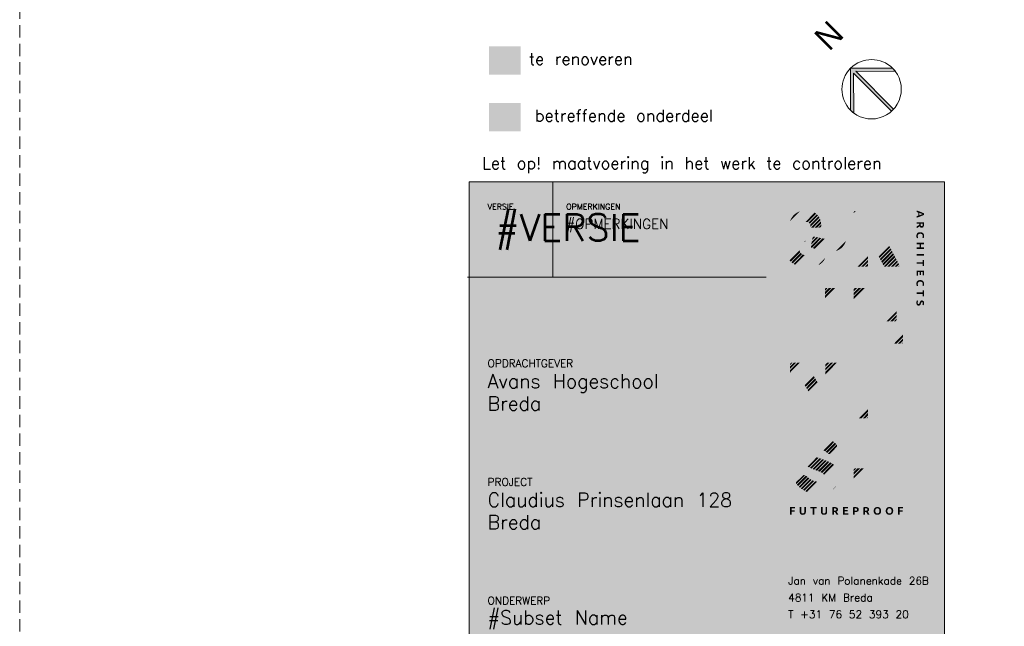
# Model space of a CAD drawing. Header units: millimetres. Extents: x -3350 to 1628655, y -3400 to 242269.
# Tile 39 of 73: x 457064 to 481930, y 197141 to 212460. Entities that reach past the tile are written whole.
import ezdxf
from ezdxf.enums import TextEntityAlignment as Align

# ---------------------------------------------------------------- set-up
doc = ezdxf.new("R2010")
doc.units = ezdxf.units.MM
doc.header["$MEASUREMENT"] = 0
doc.linetypes.add('B0703', pattern=[468.700004, 312.5, -156.200004])
for name, color, linetype in [('0 2D arcering', 7, 'Continuous'), ('99 2D tek aankleding 2D arcering', 7, 'Continuous'), ('Z Ruimtebenaming fase 1', 7, 'Continuous')]:
    doc.layers.add(name, color=color, linetype=linetype)

# ---------------------------------------------------------------- blocks, each defined once
blk = doc.blocks.new('Noordpijl 23[1]_3', base_point=(478579, 210702))
at = {"layer": '0 2D arcering', "linetype": 'Continuous', "lineweight": 0, "true_color": 0x000000}
for points in [[(478049, 211233), (479109, 210172, 0.012506), (479135, 210199), (478177, 211158), (479178, 211153, 0.035137), (479109, 211233)], [(478049, 211233), (478049, 210172, 0.035137), (478128, 210103), (478124, 211105), (479082, 210146, 0.012506), (479109, 210172)]]:
    blk.add_hatch(color=18, dxfattribs=at).paths.add_polyline_path(points)
at = {"color": 3, "linetype": 'Continuous', "lineweight": 0}
for p, q in [((478049, 211233), (479109, 211233)), ((478049, 211233), (478049, 210172)), ((479178, 211153), (478177, 211158)), ((478177, 211158), (479135, 210199)), ((478128, 210103), (478124, 211105)), ((478124, 211105), (479082, 210146))]:
    blk.add_line(p, q, dxfattribs=at)
at = {"color": 3, "linetype": 'Continuous', "lineweight": 0, "flags": 128}
blk.add_lwpolyline([(478049, 210172, -1), (479109, 211233, -1)], format="xyb", close=True, dxfattribs=at)
at = {"color": 3, "linetype": 'Continuous', "lineweight": 0}
for start, end in [(36.9505, 45), (225, 233.0495), (312.134, 315), (315, 317.866)]:
    blk.add_arc((478579, 210702), 750, start, end, dxfattribs=at)
at = {"color": 3, "lineweight": 0}
blk.add_attdef('txt', text='', height=600, rotation=45, dxfattribs=at).set_placement((477837, 211719), align=Align.BOTTOM_CENTER)

msp = doc.modelspace()

# ---------------------------------------------------------------- hatches: boundary and pattern name
at = {"layer": '0 2D arcering', "linetype": 'Continuous', "lineweight": 0, "true_color": 0xffffff}
for points in [[(468415.6, 189318.7), (480415.6, 189318.7), (480415.6, 208366.7), (468415.6, 208366.7)], [(478135.5, 207616.1, 0.1833827), (478125.6, 207585.5), (478125.6, 207574.6), (478177.8, 207627.3), (478165.6, 207627.3, 0.0895186), (478148, 207624.5, 0.1231751)], [(478852.6, 206955.1), (478851.3, 206953.8), (478589.4, 206689.4), (478646.4, 206689.4), (478648.3, 206685.8), (478883.9, 206923.6), (478899.6, 206908.1), (478898.3, 206906.8), (478659.1, 206665.4), (478681, 206624.4), (478930.9, 206876.6), (478946.6, 206861.1), (478945.3, 206859.8), (478691.8, 206604), (478713.7, 206562.9), (478977.9, 206829.6), (478993.5, 206814.1), (478992.3, 206812.8), (478724.5, 206542.5), (478746.3, 206501.5), (479012.2, 206769.8), (479010.6, 206772.9), (479012.1, 206773.8, 0.0126505), (479018.5, 206777.7, -0.0014683), (479020.5, 206779, 0.0014683), (479022.6, 206780.2), (479024.9, 206782.6), (479025.5, 206782, 0.0523446), (479106.3, 206844.3, 0.0632889), (479180.6, 206936.1, 0.0642625), (479229.3, 207044.9, 0.0729934), (479246.8, 207167.4, 0.1028224), (479210.4, 207345.8, 0.0959392), (479110.5, 207492, 0.0937345), (478961.9, 207590.9, 0.1013607), (478779.3, 207627.3), (478180.2, 207627.3), (478194.6, 207613), (478125.5, 207543.3), (478125.5, 207480.2), (478226, 207581.5), (478241.6, 207566), (478125.5, 207448.8), (478125.5, 207385.7), (478273, 207534.5), (478288.6, 207519), (478287.4, 207517.7), (478125.5, 207354.4), (478125.5, 207291.3), (478320, 207487.6), (478335.6, 207472), (478334.4, 207470.7), (478125.5, 207260), (478125.5, 207196.9), (478367, 207440.6), (478382.6, 207425), (478381.4, 207423.7), (478125.5, 207165.5), (478125.5, 207102.5), (478414, 207393.6), (478429.6, 207378), (478428.4, 207376.7), (478125.5, 207071.1), (478125.5, 207008.1), (478461, 207346.5), (478476.6, 207331), (478475.3, 207329.8), (478125.5, 206976.7), (478125.5, 206913.6), (478489.6, 207281.1), (478489.6, 207340.3), (478622.5, 207340.3, -0.0150835), (478673.4, 207338.8, -0.0030761), (478723.4, 207335.5, -0.0999871), (478783, 207314.3, -0.0876215), (478829.1, 207274, -0.0816414), (478858.8, 207221.2, -0.0883479), (478869.4, 207163.6, -0.0785662), (478859.8, 207103.7, -0.0846165), (478832, 207050.9, -0.0844391), (478792.5, 207015), (478805.6, 207002.1), (478804.3, 207000.8), (478495.8, 206689.4), (478558.3, 206689.4), (478836.9, 206970.6)], [(478489.6, 207249.7), (478125.5, 206882.3), (478125.5, 206819.2), (478489.6, 207186.7)], [(478489.6, 207155.3), (478125.5, 206787.9), (478125.5, 206724.8), (478489.6, 207092.2)], [(478489.6, 207060.9), (478125.5, 206693.4), (478125.5, 206630.4), (478489.6, 206997.8)], [(478699.2, 206989.1), (478125.5, 206410.2), (478125.5, 206347.1), (478780.2, 207007.8, -0.0917933), (478726.3, 206991.8, -0.011903)], [(478604.5, 206987.9), (478125.5, 206504.6), (478125.5, 206441.5), (478667, 206987.9), (478666.2, 206987.9)], [(478510.9, 206987.9), (478125.5, 206599), (478125.5, 206535.9), (478573.4, 206987.9)], [(479716.4, 207041.1, 0.0874375), (479710.1, 207001, 0.0649867), (479714.4, 206963.5, 0.0629539), (479723.3, 206939.7), (479754.2, 206950.4, 0.0025707), (479752.6, 206954, -0.0008808), (479751.5, 206956.5, -0.0350013), (479748, 206966.9, -0.0261612), (479745.4, 206980.3, -0.0375039), (479744.3, 206997.2, -0.107813), (479749.2, 207023.2, -0.1184099), (479762.7, 207040.7, -0.1041322), (479783, 207050.3, -0.0618628), (479807.9, 207053.2, -0.0916714), (479836.5, 207048.7, -0.1054218), (479855.8, 207036.7, -0.1118805), (479866.8, 207019.3, -0.0843067), (479870.2, 206999.4, -0.0686494), (479866.9, 206972.5, -0.0465357), (479859.7, 206953.6), (479890.9, 206942.5, 0.013042), (479893.9, 206948.2, 0.0404728), (479898.6, 206960.3, 0.0292109), (479902.6, 206977.3, 0.0382563), (479904.3, 206995.8), (479904.3, 207001.7, 0.0825821), (479897.9, 207036.8, 0.1074863), (479879, 207066.8, 0.1031503), (479848.4, 207086.7, 0.095797), (479807.1, 207093.9, 0.0798343), (479765.8, 207088, 0.1095125), (479735.2, 207070.2, 0.1170062)], [(478125.5, 206259.1, 0.0261986), (478125.9, 206253), (478489.6, 206620.1), (478489.6, 206683.2), (478125.5, 206315.7)], [(478757.2, 206481.1), (478779, 206440), (479044.8, 206708.4), (479023.1, 206749.4)], [(478789.9, 206419.7), (478811.7, 206378.6), (479077.5, 206646.9), (479055.7, 206687.9)], [(479900, 206787.2), (479900, 206826.2), (479713.9, 206826.2), (479713.9, 206787.2), (479794.4, 206787.2), (479794.4, 206711.8), (479713.9, 206711.8), (479713.9, 206672.8), (479900, 206672.8), (479900, 206711.8), (479827.5, 206711.8), (479827.5, 206787.2)], [(478136.3, 206229.7, 0.1821127), (478165.6, 206220.1), (478186.9, 206220.1), (478489.7, 206525.7), (478489.7, 206588.8), (478135.1, 206231, 0.0506357)], [(478280.4, 206220.1), (478489.6, 206431.2), (478489.6, 206494.4), (478217.9, 206220.1)], [(478374, 206220.1), (478489.6, 206336.8), (478489.6, 206399.9), (478311.5, 206220.1)], [(478822.5, 206358.2), (478844.4, 206317.1), (479110.1, 206585.4), (479088.4, 206626.5)], [(478855.2, 206296.8), (478877.1, 206255.7), (479142.8, 206523.9), (479121, 206565)], [(478887.7, 206235.1, 0.0558538), (478893.9, 206229.3, 0.1615685), (478921.8, 206220.1), (478935.3, 206220.1), (479175.4, 206462.5), (479153.6, 206503.5)], [(478966.4, 206220.1), (479028.9, 206220.1), (479208.1, 206400.9), (479186.3, 206442)], [(479900, 206543.3), (479713.9, 206543.3), (479713.9, 206504.2), (479900, 206504.2)], [(479713.9, 206294.8), (479867.2, 206294.8), (479867.2, 206237.5), (479900, 206237.5), (479900, 206391.1), (479867.2, 206391.1), (479867.2, 206333.9), (479713.9, 206333.9)], [(478447.7, 206220.1, 0.1218857), (478472.6, 206225.3), (478485, 206237.7, 0.1218404), (478489.6, 206259.1), (478489.6, 206305.5), (478405, 206220.1)], [(479122.4, 206220.1), (479240.7, 206339.5), (479218.9, 206380.5), (479059.9, 206220.1)], [(479216, 206220.1), (479273.6, 206278.3), (479273.6, 206278.4, -0.0079204), (479273.2, 206279.1, 0.0127513), (479272.7, 206280.1, -0.0148869), (479255.5, 206311.6), (479251.6, 206319.1), (479153.5, 206220.1)], [(479247.7, 206220.1, 0.1696089), (479273.7, 206227.8, 0.225279), (479282.9, 206249.6, 0.0456267), (479282.3, 206255.7), (479247, 206220.1)], [(479867.7, 206000), (479900, 206000), (479900, 206124.5), (479713.9, 206124.5), (479713.9, 205993.7), (479746.2, 205993.7), (479746.2, 206085.4), (479795.5, 206085.4), (479795.5, 206009.6), (479826.9, 206009.6), (479826.9, 206085.4), (479867.7, 206085.4)], [(477499.2, 205683.6), (477397.2, 205580.6), (477397.2, 205517.6), (477561.7, 205683.6)], [(477592.8, 205683.6), (477397.2, 205486.2), (477397.2, 205423.2), (477655.3, 205683.6)], [(477397.2, 205643.7), (477397.2, 205612), (477468.1, 205683.6), (477437.2, 205683.6, 0.0936856), (477419.7, 205680.7, 0.1236891), (477407.2, 205671.9, 0.1786467)], [(477397.2, 205391.8), (477397.2, 205328.7), (477741, 205675.7, 0.136837), (477716.5, 205683.6), (477686.3, 205683.6)], [(477397.2, 205297.4), (477397.2, 205234.3), (477761.2, 205601.7), (477761.2, 205643.7, 0.130709), (477756.9, 205660.4)], [(478245.7, 205681.6), (478125.7, 205560.5), (478125.7, 205497.4), (478308.2, 205681.6)], [(478339.3, 205681.6), (478125.7, 205466.1), (478125.7, 205403), (478401.8, 205681.6)], [(478165.7, 205681.6, 0.0856121), (478149.6, 205679.1), (478128.8, 205658.1, 0.0881817), (478125.7, 205639.7), (478125.7, 205591.9), (478214.7, 205681.6)], [(478432.8, 205681.6), (478125.7, 205371.7), (478125.7, 205308.6), (478495.3, 205681.6)], [(478526.4, 205681.6), (478125.7, 205277.2), (478125.7, 205214.2), (478588.9, 205681.6)], [(478489.8, 205359.4), (478550.3, 205359.4), (478869.6, 205681.6), (478807.1, 205681.6), (478125.7, 204993.9), (478125.7, 204930.9), (478489.8, 205298.4)], [(478713.5, 205681.6), (478125.7, 205088.4), (478125.7, 205025.3), (478776, 205681.6)], [(478619.9, 205681.6), (478125.7, 205182.8), (478125.7, 205119.7), (478682.5, 205681.6)], [(478643.8, 205359.4), (478963.1, 205681.6), (478900.6, 205681.6), (478581.3, 205359.4)], [(479308.2, 205359.4, 0.2312381), (479340, 205373.4, 0.1674494), (479351.1, 205403), (479351.1, 205637.9, 0.1898021), (479340.1, 205669.9, 0.1165908), (479327, 205678.7, 0.0903833), (479309.1, 205681.6), (478994.2, 205681.6), (478674.9, 205359.4)], [(479716.4, 205831.8, 0.0874067), (479710.1, 205791.8, 0.0649867), (479714.4, 205754.2, 0.0642869), (479723.3, 205730.5), (479754.2, 205741.1, -0.001933), (479752.2, 205745.6, 0.0001899), (479751.5, 205747.3, -0.0387476), (479748, 205757.7, -0.0285629), (479745.4, 205771, -0.0372397), (479744.2, 205788, -0.1082867), (479749.2, 205813.9, -0.1184099), (479762.7, 205831.4, -0.1041322), (479783, 205841.1, -0.0618628), (479807.9, 205844, -0.0916714), (479836.5, 205839.5, -0.1063151), (479855.8, 205827.4, -0.1123491), (479866.8, 205810, -0.0843067), (479870.2, 205790.2, -0.0686494), (479866.9, 205763.3, -0.0452476), (479859.7, 205744.4), (479890.9, 205733.2, 0.0112425), (479893.9, 205739, 0.0393745), (479898.6, 205751, 0.0308871), (479902.6, 205768.1, 0.0388224), (479904.3, 205786.7), (479904.3, 205792.1, 0.0829747), (479897.9, 205827.6, 0.106807), (479879, 205857.6, 0.1032817), (479848.4, 205877.4, 0.0955417), (479807.1, 205884.7, 0.0798618), (479765.8, 205878.7, 0.1094848), (479735.2, 205861, 0.1170373)], [(477761.2, 205570.3), (477397.2, 205203), (477397.2, 205139.9), (477761.2, 205507.3)], [(477761.2, 205475.9), (477397.2, 205108.5), (477397.2, 205045.5), (477761.2, 205412.8)], [(479867.2, 205474.2), (479900, 205474.2), (479900, 205627.7), (479867.2, 205627.7), (479867.2, 205570.5), (479713.9, 205570.5), (479713.9, 205531.4), (479867.2, 205531.4)], [(477761.2, 205381.5), (477397.2, 205014.1), (477397.2, 204951), (477761.2, 205318.4)], [(477761.2, 205287.1), (477397.2, 204919.7), (477397.2, 204856.6), (477761.2, 205224)], [(477397.2, 204316.4, 0.0793652), (477399.7, 204298.8, 0.1173524), (477407.1, 204286.3, 0.1176249), (477419.6, 204278.8, 0.0797633), (477437.2, 204276.4), (477716.5, 204276.4, 0.0717823), (477736.2, 204278.8, 0.1115177), (477750.1, 204286.3, 0.1227132), (477758.4, 204298.8, 0.0881051), (477761.2, 204316.4), (477761.2, 204531.6), (477731.1, 204501.3), (477715.4, 204516.8), (477761.2, 204563), (477761.2, 204626.1), (477684.1, 204548.3), (477668.5, 204563.8), (477761.2, 204657.4), (477761.2, 204720.5), (477637.1, 204595.3), (477621.4, 204610.8), (477761.2, 204751.9), (477761.2, 204815), (477590.1, 204642.3), (477574.4, 204657.8), (477575.7, 204659.1), (477761.2, 204846.3), (477761.2, 204909.4), (477543.1, 204689.3), (477527.4, 204704.8), (477528.7, 204706.1), (477761.2, 204940.7), (477761.2, 205003.8), (477496.1, 204736.3), (477480.5, 204751.8), (477481.7, 204753.1), (477761.2, 205035.1), (477761.2, 205098.2), (477449.1, 204783.2), (477433.5, 204798.8), (477434.7, 204800.1), (477761.2, 205129.6), (477761.2, 205192.6), (477402.1, 204830.2), (477397.2, 204835.1)], [(478489.8, 205267), (478125.7, 204899.5), (478125.7, 204836.4), (478489.8, 205203.9)], [(478165.7, 204274.4), (478360.8, 204274.4), (478680.1, 204596.7), (478489.8, 204596.7), (478489.8, 204843.5), (478924.7, 204843.5), (479192.8, 205114.1, 0.1306564), (479167.6, 205120.1), (478489.8, 205120.1), (478489.8, 205172.6), (478125.7, 204805.1), (478125.7, 204313.4, 0.0873782), (478128.4, 204296, 0.1270383), (478136.4, 204284, 0.1827391)], [(479710.1, 205311.2, 0.0634995), (479713.6, 205279, 0.1034773), (479724.3, 205256.2, 0.2295603), (479764.1, 205238.3, 0.089144), (479786.8, 205241.7, 0.1111169), (479802.8, 205252.1, 0.0797625), (479814.9, 205269.8, 0.0247276), (479825.7, 205295.4, -0.0122653), (479830.5, 205308.4, -0.0503503), (479835.8, 205319.1, -0.0993708), (479842.7, 205326.6, -0.1510641), (479852.5, 205329.4, -0.2560588), (479867, 205321.9, -0.0934806), (479870.5, 205312.6, -0.0482737), (479871.6, 205298.9, -0.0798077), (479868.3, 205274.9, -0.0360594), (479861.9, 205258.8), (479892.2, 205247.7, 0.0477625), (479900.3, 205269, 0.0593921), (479904.3, 205296.3), (479904.3, 205305.4, 0.0656256), (479900.5, 205330.1, 0.0984653), (479889.4, 205351.4, 0.1118086), (479872.2, 205364.8, 0.1089424), (479849.2, 205369.6, 0.1182703), (479827.7, 205365.1, 0.0964395), (479812.7, 205353.5, 0.0724647), (479802.3, 205337.2, 0.0239931), (479794.8, 205318.8, -0.0239065), (479787.9, 205300.4, -0.0492601), (479781.3, 205288.2, -0.2440413), (479764.4, 205278.7, -0.0876013), (479755.8, 205280.2, -0.1401561), (479748.8, 205285.7, -0.0939392), (479744.4, 205295.8, -0.0613214), (479742.9, 205311.2, -0.0723176), (479746.6, 205342.2, -0.0455893), (479754.2, 205361.6), (479723.6, 205372.5, 0.0183554), (479719.8, 205364.5, 0.0343688), (479715.2, 205351.3, 0.0323945), (479711.6, 205333.7, 0.0364061)], [(478955.8, 204843.5), (479018.3, 204843.5), (479207.6, 205034.6), (479207.6, 205084.9, 0.0624778), (479206.2, 205096.3)], [(479111.8, 204843.5), (479207.6, 204940.1), (479207.6, 205003.2), (479049.3, 204843.5)], [(479168.5, 204843.5, 0.2193365), (479197.6, 204855.2, 0.1773905), (479207.5, 204879.6), (479207.5, 204908.8), (479142.9, 204843.5)], [(478711.2, 204596.7), (478391.9, 204274.4), (478454.4, 204274.4), (478773.7, 204596.7)], [(478804.7, 204596.7), (478485.4, 204274.4), (478547.9, 204274.4), (478867.3, 204596.7)], [(478898.3, 204596.7), (478579, 204274.4), (478641.5, 204274.4), (478960.8, 204596.7)], [(478991.9, 204596.7), (478672.5, 204274.4), (478735, 204274.4), (479054.4, 204596.7)], [(479085.4, 204596.7), (478766.1, 204274.4), (478828.6, 204274.4), (479147.9, 204596.7)], [(479179, 204596.7), (478859.6, 204274.4), (478922.2, 204274.4), (479241.5, 204596.7)], [(479331, 204596.7), (479272.6, 204596.7), (478953.2, 204274.4), (479015.7, 204274.4), (479334.9, 204596.5, 0.0213581)], [(479109.3, 204274.4), (479372, 204539.5), (479372, 204554.9, 0.0943347), (479368.6, 204575.4, 0.1376855), (479358.5, 204589), (479046.8, 204274.4)], [(479202.9, 204274.4), (479372, 204445.1), (479372, 204508.2), (479140.3, 204274.4)], [(479296.4, 204274.4), (479372, 204350.7), (479372, 204413.7), (479233.9, 204274.4)], [(479364.4, 204299.4), (479364.4, 204300), (479364.9, 204300.4, 0.2008671), (479372, 204316.1), (479372, 204319.3), (479327.5, 204274.4, 0.0581825), (479342.4, 204276, 0.0902863), (479353.5, 204280.6, 0.2118078)], [(476561.2, 203798.5, 0.0935684), (476543.7, 203795.6, 0.1232388), (476531.2, 203786.8, 0.1786467), (476521.2, 203758.6), (476521.2, 203738.5), (476580.7, 203798.5)], [(476611.8, 203798.5), (476521.2, 203707.1), (476521.2, 203644), (476674.3, 203798.5)], [(476798.9, 203798.5), (476521.2, 203518.3), (476521.2, 203455.2), (476861.4, 203798.5)], [(476705.3, 203798.5), (476521.2, 203612.7), (476521.2, 203549.6), (476767.8, 203798.5)], [(476922.5, 203769.9, 0.1402587), (476898.6, 203792.1, 0.0368785), (476889.4, 203795.4), (476521.2, 203423.8), (476521.2, 203360.8), (476924.1, 203767.4)], [(476949.6, 203726.4, -0.0006372), (476939.8, 203742.2, 0.0000913), (476936.1, 203748.1), (476521.2, 203329.4), (476521.2, 203266.3), (476960.2, 203709.4)], [(476972.2, 203690.1), (476521.2, 203235), (476521.2, 203171.9), (476996.3, 203651.4)], [(477732.3, 203796.3), (477405.7, 203466.7), (477405.7, 202997), (477402.3, 203002.3, 0.0004485), (477225.5, 203284.8), (476995.3, 203052.5, -0.0004685), (477127, 202835.1), (477153.8, 202790.8, -0.0000281), (477308.1, 202535.6), (477376.9, 202421.7, 0.051557), (477396.5, 202399.4, 0.1846154), (477417.2, 202391.3), (477720.3, 202391.3, 0.0695133), (477737.4, 202393.5, 0.097505), (477750.5, 202399.9, 0.1306445), (477758.5, 202410.8, 0.0958917), (477761.2, 202426.5), (477761.2, 203758.6, 0.2234549), (477748.5, 203788, 0.1023438)], [(477640.9, 203798.5), (477405.7, 203561.1), (477405.7, 203498), (477703.4, 203798.5)], [(477547.4, 203798.5), (477405.7, 203655.5), (477405.7, 203592.5), (477609.9, 203798.5)], [(477453.8, 203798.5), (477405.7, 203750), (477405.7, 203686.9), (477516.3, 203798.5)], [(478880.8, 203174.3), (478881.6, 203175.4), (479329, 203765.3, 0.057937), (479336.5, 203777.1, 0.1088172), (479339.1, 203787, 0.1937711), (479336.5, 203794.4, 0.1259234), (479330.2, 203798, 0.0761822), (479318.1, 203799.5), (478957, 203799.5, 0.1355656), (478925.2, 203789.8, 0.1149546), (478898.8, 203764.2, -0.0002669), (478696.3, 203501.9, -0.0009618), (478493, 203239.7), (478489.8, 203235.5), (478489.8, 203758.6, 0.2389484), (478474.8, 203787.5, 0.0658666), (478460.1, 203795.7, 0.0915252), (478446.1, 203798.5), (478165.6, 203798.5, 0.2145224), (478136.1, 203786.8, 0.183977), (478125.7, 203758.6), (478125.7, 202431.3, 0.1013282), (478129.2, 202410.9, 0.1463822), (478140, 202397.8), (478489.8, 202750.9), (478489.8, 202802.5), (478490.3, 202803), (478612.5, 202943.6), (478613.7, 202941.5, -0.0086783), (478701.1, 202807.5, -0.0005014), (478768, 202700.8), (478780, 202681.7, 0.0060295), (478860.2, 202556.8, 0.0130738), (478951.9, 202425.7, 0.1135563), (478977.5, 202400.5, 0.1368319), (479008.4, 202391.3), (479367.5, 202391.3, 0.0832951), (479378.6, 202392.8, 0.1307399), (479384.2, 202396.4, 0.1815488), (479386.6, 202403.8, 0.0979225), (479384.1, 202414.3, 0.0446989), (479376.5, 202428.4)], [(477019.7, 203613.8), (477008.3, 203632.1), (476521.2, 203140.6), (476521.2, 203077.5), (477032.4, 203593.3, -0.0007764), (477023.9, 203607, 0.0001934)], [(477057.1, 203553.7, 0.0003561), (477052.2, 203561.5, -0.0009391), (477044.3, 203574.1), (476521.2, 203046.1), (476521.2, 202983.1), (477068.5, 203535.5)], [(477104.7, 203477.6), (477080.5, 203516.2), (476521.2, 202951.7), (476521.2, 202888.6), (476872.9, 203243.5), (476872.9, 203253.9), (476876.7, 203247.5)], [(476888.6, 203228.1), (476912.3, 203189), (477141, 203419.7), (477116.8, 203458.4)], [(476521.2, 202794.2), (476872.9, 203149.1), (476872.9, 203212.2), (476521.2, 202857.3)], [(477177.2, 203361.9), (477153, 203400.5), (476924.2, 203169.5, 0.0001136), (476933.2, 203154.7, -0.0003075), (476947.9, 203130.4)], [(477213.5, 203304), (477189.2, 203342.7), (476959.7, 203111), (476983.5, 203071.9)], [(476521.2, 202699.8), (476872.9, 203054.7), (476872.9, 203117.8), (476521.2, 202762.9)], [(476521.2, 202605.4), (476872.9, 202960.3), (476872.9, 203023.4), (476521.2, 202668.4)], [(476561.2, 202391.3), (476831, 202391.3, 0.0729008), (476851.1, 202393.8, 0.1349448), (476863.9, 202401.1, 0.1127002), (476870.6, 202413.6, 0.0724852), (476872.9, 202431.3), (476872.9, 202928.9), (476521.2, 202574), (476521.2, 202430.3, 0.1772277), (476530.8, 202402.5, 0.1314559), (476543, 202394.1, 0.0885383)], [(478166.5, 202391.3), (478227.1, 202391.3), (478489.8, 202656.4), (478489.8, 202719.5), (478164.6, 202391.4, 0.014676)], [(478320.6, 202391.3), (478489.8, 202562), (478489.8, 202625.1), (478258.1, 202391.3)], [(478414.2, 202391.3), (478489.8, 202467.6), (478489.8, 202530.6), (478351.7, 202391.3)], [(478446.1, 202391.3, 0.0731418), (478465.3, 202393.8, 0.1126309), (478479, 202401.2, 0.1218222), (478487.1, 202413.7, 0.0865191), (478489.8, 202431.3), (478489.8, 202436.2), (478445.2, 202391.3)], [(476839.1, 201265, 0.0559846), (476940, 201186.6), (477171.6, 201420.4, -0.0287355), (477141.8, 201436.5, -0.1050867), (477101.4, 201473.1, -0.150879), (477087.8, 201520.2, -0.1475727), (477100.4, 201566.3, -0.1217656), (477134.3, 201596.8, -0.0777869), (477183.3, 201613.6, -0.0472248), (477242.5, 201618.9, -0.0741018), (477302.9, 201609.8, -0.0311103), (477343.7, 201594), (477577.6, 201830.1, 0.0093112), (477549.4, 201847.3, 0.0670154), (477393.6, 201909.3, 0.0604465), (477228.2, 201928.8, 0.0333961), (477119.1, 201921.8, 0.0394485), (477020.7, 201900.9, 0.0423301), (476934.6, 201867.1, 0.0497397), (476862.2, 201821.9, 0.11379), (476761, 201699.1, 0.1151554), (476725.5, 201539.5, 0.0995537), (476753.9, 201388.8, 0.0981919)], [(477600.2, 201815), (477596.3, 201817.6), (477364.7, 201583.8, -0.0298324), (477403.5, 201559.9), (477632.9, 201791.5, 0.0093018), (477610.5, 201808, 0.0085733), (477601.8, 201814, -0.0002627)], [(477661.2, 201768.7, 0.0112895), (477653.3, 201775.2, -0.0042833), (477650.3, 201777.7), (477421.4, 201546.7, -0.0132896), (477451.7, 201522.5), (477451.8, 201522.5), (477456.1, 201518.6), (477683, 201747.6, 0.0268853)], [(477697.2, 201730.6), (477473.1, 201504.4, 0.0133223), (477484.4, 201496), (477484.4, 201496, 0.1546784), (477507.6, 201488.8, 0.1329686), (477525.5, 201494.2), (477594, 201563.3), (477683.9, 201659.2, 0.0554051), (477702.2, 201682.6, 0.135933), (477708.1, 201704.5, 0.0986934), (477705.4, 201716.5, 0.056336)], [(479334, 201664.5), (478165.7, 201664.5, 0.2422997), (478136.7, 201649.1, 0.0893884), (478127.1, 201629.3), (478160.6, 201663.1), (478176.2, 201647.5), (478175, 201646.2), (478125.7, 201596.5), (478125.7, 201533.5), (478207.6, 201616), (478223.2, 201600.5), (478222, 201599.2), (478125.7, 201502.1), (478125.7, 201439), (478254.6, 201569.1), (478270.2, 201553.5), (478269, 201552.2), (478125.7, 201407.7), (478125.7, 201344.6), (478301.6, 201522.1), (478317.2, 201506.5), (478316, 201505.2), (478131, 201318.6, 0.088055), (478137.4, 201310.5, 0.1782694), (478165.7, 201300.4), (478175.5, 201300.4), (478348.6, 201475.1), (478364.2, 201459.5), (478362.9, 201458.2), (478206.6, 201300.4), (478269, 201300.4), (478395.5, 201428.1), (478411.2, 201412.6), (478409.9, 201411.2), (478300.1, 201300.4), (478362.6, 201300.4), (478442.5, 201381.1), (478458.2, 201365.5), (478456.9, 201364.2), (478393.7, 201300.4), (478456.2, 201300.4), (478489.5, 201334.1), (478505.2, 201318.5), (478487.2, 201300.4), (479334, 201300.4, 0.0793902), (479351.6, 201302.9, 0.1174115), (479364.1, 201310.3, 0.1176152), (479371.6, 201322.8, 0.0796893), (479374, 201340.4), (479374, 201619.8, 0.0717421), (479371.6, 201639.5, 0.1114086), (479364.1, 201653.4, 0.1227157), (479351.6, 201661.8, 0.0882515)], [(476994, 201156.2, -0.0034209), (477000.3, 201153), (477238.9, 201393.8, -0.0056599), (477208.1, 201405, -0.0100037), (477193.3, 201410.8), (476959.8, 201175.2, 0.0025285), (476964.4, 201172.4, -0.0001277), (476966, 201171.5, 0.0099376), (476981.1, 201162.8, 0.0076469), (476992.8, 201156.8, -0.0000733)], [(477306.1, 201371, -0.000332), (477304.6, 201371.5, 0.0029069), (477299.9, 201373.1, -0.0033264), (477262, 201385.8), (477021, 201142.6, 0.0093408), (477063.9, 201122.8), (477308.9, 201370.1, -0.0028705)], [(477130.4, 201095.4), (477378.4, 201345.7, 0.0049482), (477332.1, 201362.1), (477085.7, 201113.4, 0.0075437)], [(477199.3, 201070.6), (477446.1, 201319.6, 0.0060957), (477401.1, 201337.3), (477153.1, 201087), (477158.6, 201085, 0.0060054), (477180.4, 201077, -0.0028254)], [(477267.4, 201044.9), (477511.5, 201291.2), (477510.5, 201291.7), (477510.2, 201291.8, 0.0103594), (477485.5, 201303.3, 0.0050423), (477473.5, 201308.3), (477468.1, 201310.5), (477222.3, 201062.5, -0.0019897), (477241.2, 201055.7, -0.0148484)], [(477328.7, 201012.3), (477572.5, 201258.4, 0.0190725), (477532.5, 201281), (477288.6, 201035), (477289.4, 201034.7, -0.013494), (477308.9, 201024.7, -0.0220051)], [(477376.5, 200966.1), (477628.1, 201220.1, 0.0201526), (477591.6, 201246.3), (477346.5, 200999, -0.028362), (477364, 200983.1, -0.0601287)], [(477676.2, 201174.2, 0.0304329), (477644.8, 201205.6), (477385.3, 200943.7, -0.0504064), (477386.9, 200929.1, -0.0824485), (477378.6, 200878.3, -0.021537), (477375.8, 200871)], [(476898.6, 200960.9, 0.1365967), (476881.5, 200966.4, 0.1048), (476867.7, 200962.9, 0.0511423), (476850.3, 200952.5), (476686, 200795.9, 0.0703376), (476670.1, 200777.4, 0.1377384), (476664.7, 200761, 0.1142812), (476668.1, 200748.9, 0.0538949), (476678.2, 200733.5), (476901.6, 200958.9, -0.0011801), (476900.9, 200959.4, 0.0212761)], [(476921.1, 200944, 0.0215028), (476919.5, 200945.3, 0.0805486), (476919.3, 200945.5), (476693.2, 200717.3, -0.0731044), (476693.9, 200716.3), (476696.5, 200713.6, 0.0045004), (476723.8, 200685.1), (476953.2, 200916.6, 0.0085479), (476921.1, 200944)], [(477690.5, 201157.3), (477038.1, 200498.8, 0.0202533), (477088, 200486.2), (477715.7, 201119.7, 0.0319023)], [(477727.8, 201098.5, 0.0310664), (477727.1, 201099.8), (477114.2, 200481.2, 0.0228935), (477170.2, 200474.7), (477745.1, 201054.9, 0.0400451)], [(477199.9, 200473.3), (477200.3, 200473.3, 0.024716), (477264, 200474.9), (477760.3, 200975.8, 0.0349072), (477751.8, 201030.2)], [(477298.5, 200478.4, 0.0276528), (477373.2, 200490.7), (477759.7, 200880.8, 0.0264225), (477762.3, 200931.1, 0.007351), (477762, 200946.2)], [(478476.2, 201131.8), (478413.7, 201131.8), (478125.7, 200841.1), (478125.7, 200807.7, 0.1473938), (478131.9, 200784.2)], [(478320.2, 201131.8), (478125.7, 200935.6), (478125.7, 200872.4), (478382.7, 201131.8)], [(478226.6, 201131.8), (478125.7, 201030), (478125.7, 200966.9), (478289.1, 201131.8)], [(478136.7, 201116.4, 0.0633576), (478128.5, 201101.2, 0.089934), (478125.7, 201087.1), (478125.7, 201061.3), (478195.6, 201131.8), (478165.6, 201131.8, 0.2422997)], [(478569.8, 201131.8), (478507.3, 201131.8), (478149.5, 200770.7, 0.0939114), (478165.7, 200767.7), (478209, 200767.7)], [(478302.6, 200767.7), (478663.3, 201131.8), (478600.8, 201131.8), (478240.1, 200767.7)], [(479334, 201131.8), (478691.9, 201131.8), (478693.2, 201130.6), (478691.9, 201129.3), (478333.7, 200767.7), (478396.1, 200767.7), (478724.5, 201099.1), (478740.2, 201083.6), (478738.9, 201082.3), (478427.2, 200767.7), (478489.7, 200767.7), (478771.5, 201052.1), (478787.2, 201036.6), (478785.9, 201035.3), (478520.8, 200767.7), (478583.3, 200767.7), (478818.5, 201005.1), (478834.2, 200989.6), (478832.9, 200988.3), (478614.3, 200767.7), (478676.8, 200767.7), (478865.5, 200958.1), (478881.1, 200942.6), (478879.9, 200941.3), (478707.9, 200767.7), (478770.4, 200767.7), (478912.5, 200911.1), (478928.1, 200895.6), (478926.9, 200894.3), (478801.4, 200767.7), (478864, 200767.7), (478959.5, 200864.1), (478975.2, 200848.6), (478973.9, 200847.3), (478895, 200767.7), (478957.5, 200767.7), (479006.5, 200817.1), (479022.1, 200801.6), (478988.6, 200767.7), (479334, 200767.7, 0.0793902), (479351.6, 200770.2, 0.1174115), (479364.1, 200777.6, 0.1176152), (479371.6, 200790.1, 0.0796893), (479374, 200807.7), (479374, 201087.1, 0.0717421), (479371.6, 201106.8, 0.1114086), (479364.1, 201120.7, 0.1227157), (479351.6, 201129, 0.0882515)], [(476970, 200902.2), (476739.3, 200669.3, 0.0247921), (476772.2, 200639.6), (477005.3, 200874.8, -0.0206678)], [(476820.3, 200604.1, -0.0009557), (476823.4, 200602.1, 0.0009557), (476826.6, 200600), (477062.8, 200838.4, -0.0209752), (477023.6, 200861.9), (476789.6, 200625.7, -0.0001334), (476791.1, 200624.6, 0.0063213), (476801.7, 200616.6, 0.0119136), (476819, 200604.9, -0.0000628)], [(477127.3, 200809.9, -0.0176761), (477116.5, 200813.5, -0.0214996), (477083.5, 200827.9), (476845.3, 200587.5, 0.0145584), (476884.8, 200564.3), (477128, 200809.7)], [(476947.2, 200532.9), (477207.6, 200795.7, -0.0488697), (477152.3, 200802.9), (476905, 200553.4, 0.0141724)], [(477298.7, 200806.4, -0.0665449), (477239, 200796), (476969.2, 200523.8), (476974.2, 200521.7, 0.0127567), (476998, 200512, 0.0090461), (477011.9, 200507.2), (477014.5, 200506.3), (477320.6, 200815.3, -0.033928)], [(477722.9, 200749.2, 0.0635456), (477754, 200843.7), (477415.7, 200502.3), (477417, 200502.6, 0.0160715), (477428.2, 200505.8, 0.0415821), (477519.7, 200544.1)], [(477683.5, 200680.7), (477590.8, 200587.1, -0.007705), (477596.2, 200591, 0.0168634), (477604, 200596.7, 0.0663257)]]:
    msp.add_hatch(color=7, dxfattribs=at).paths.add_polyline_path(points)
at = {"layer": '0 2D arcering', "linetype": 'Continuous', "lineweight": 0, "true_color": 0x002d44}
msp.add_hatch(color=158, dxfattribs=at).paths.add_polyline_path([(475915.6, 199066.7), (480415.6, 199066.7), (480415.6, 208366.7), (475915.6, 208366.7)])
at = {"layer": '0 2D arcering', "linetype": 'Continuous', "lineweight": 0, "true_color": 0x76b82a}
for points in [[(476884, 207643.5, 0.0456253), (476811.5, 207633.4), (476506, 207325.1, 0.0434307), (476500.4, 207261.5, 0.0162668), (476500.6, 207256.6)], [(476502.1, 207226.8, 0.0410413), (476511.8, 207173.5), (476974.1, 207640.1, 0.0258816), (476916, 207644.1), (476915.6, 207644.1)], [(476538.1, 207105.5), (477052.3, 207624.5, 0.0245972), (477001, 207635.8), (476519, 207149.5, 0.0220989), (476528.3, 207125.4, 0.0154736)], [(476752.3, 207615.1, 0.0910883), (476623.5, 207534.3, 0.0947327), (476534, 207412.7, 0.0370538), (476515.9, 207366.4), (476767.8, 207620.6, 0.015806)], [(476827.6, 207303.3, 0.0037495), (476828.3, 207304.7, -0.0037495), (476829, 207306, -0.038194), (476832, 207311.4, -0.1138926), (476864.7, 207340.7), (477120, 207598.5, 0.0327968), (477075.7, 207616.8), (476549.1, 207085.4, 0.0300895), (476574.3, 207047.7)], [(476965.5, 207348), (477177.2, 207561.8, 0.0332936), (477139.9, 207587.1), (476907.7, 207352.8, -0.0225122), (476922.4, 207353.5, -0.0715582)], [(477017.9, 207306.5), (477224.5, 207515.1, 0.036543), (477194, 207547.3), (476987, 207338.4, -0.0851506), (477007.3, 207322.5, -0.0609225)], [(477033.7, 207228), (477261.8, 207458.3, 0.0333295), (477238.2, 207497.5), (477026.2, 207283.6, -0.0574825), (477030.6, 207244.4, 0.1063461)], [(477094.1, 207210.2), (477109.6, 207210.3), (477289.1, 207391.4, 0.0354966), (477273.1, 207436.1, 0.0206128), (477272.3, 207437.6), (477050, 207213.2, 0.0895842), (477069.7, 207210.1, 0.0021645)], [(476827.1, 207177), (476428.7, 206774.9), (476428.7, 206711.9), (476851.4, 207138.4, -0.0510523), (476833.8, 207163.2, -0.0201118)], [(476816.6, 207205, -0.0652429), (476811.3, 207234.9, -0.0364899), (476813.1, 207257.4), (476588.4, 207030.5), (476590.4, 207028.1, -0.0005085), (476591.8, 207026.5, 0.0154412), (476599.7, 207017.6), (476601.1, 207016.1), (476599.4, 207014.9, 0.0390116), (476520.3, 206950.5, 0.0677995), (476459.4, 206873.4, 0.0531325), (476429.2, 206806.8), (476818.4, 207199.6, 0.0047971), (476818.1, 207200.4, -0.0047971), (476817.9, 207201.2, -0.0241948)], [(477167.5, 207210.6, -0.0023041), (477190.3, 207210.7), (477203.6, 207210.8), (477303.6, 207311.6, 0.0295099), (477295.3, 207366.3), (477140.9, 207210.4, -0.0002517), (477147.5, 207210.5, 0.002216)], [(477244.7, 207210.9, -0.0012886), (477265.1, 207211, 0.1815908), (477294.1, 207222, 0.1196545), (477303.2, 207235.4, 0.0918704), (477306.3, 207253.9, 0.0111614), (477305.6, 207282.3), (477234.9, 207210.9)], [(476428.7, 206680.5), (476428.7, 206617.4), (476908.1, 207101.3, -0.117367), (476866.8, 207122.7)], [(476931.9, 207094), (476428.7, 206586.1), (476428.7, 206523), (476945.5, 207044.6), (476947.2, 207053, 0.0501273), (476947.8, 207056.1, 0.0277891), (476948.1, 207062.9, 0.1206486), (476944.1, 207081.7, 0.1466889)], [(476797.2, 206828.7, -0.1575802), (476841, 206844.7), (476920.7, 206925.1), (476937.3, 207005), (476435.1, 206498.2, 0.0179806), (476447, 206471.3, 0.0159693), (476453, 206460.4, -0.0000122), (476453.2, 206460.1, -0.0044705), (476454.7, 206457.5, 0.0017658), (476455.7, 206455.8), (476753.1, 206756, -0.0567856), (476766, 206790.2, -0.1000147)], [(477067.9, 206554.6, -0.0616566), (477028.9, 206530.8), (476733.2, 206232.4, 0.0226813), (476782.1, 206218.7), (477470.4, 206913.4), (477417.9, 206923.5), (477116.9, 206619.5, 0.0000095), (477116.8, 206619.3, -0.0243386), (477111.6, 206607.9, -0.1021629)], [(477541.2, 206899.7), (477496.4, 206908.3), (476807.9, 206213.4, 0.023732), (476863.1, 206206.1), (477549.4, 206898.7, -0.0223661), (477544.4, 206899, -0.0496481)], [(476951.7, 206204.9), (476955.6, 206205), (477755.9, 207012.7), (477703.6, 207023), (477650.8, 206969.7, -0.1178969), (477641.1, 206957.3, -0.1520624), (477605.5, 206914.2, -0.0522752), (477586.6, 206904.9), (476892.5, 206204.3, 0.017536)], [(477056.7, 206212.6), (477447.5, 206607.1, -0.0000691), (477447.6, 206607.6, 0.0052658), (477448, 206611.6, 0.0124553), (477448.7, 206618.4), (477448.9, 206620.4), (477458.9, 206618.6), (477834.2, 206997.3), (477781.9, 207007.6), (476988.1, 206206.4, 0.0088787), (477036.1, 206210.1, 0.0075351), (477052.7, 206212.1, -0.0001472), (477055, 206212.4)], [(477068.6, 206696.8), (477313.4, 206943.8), (477261, 206953.9), (477045, 206736, 0.0131355), (477044.8, 206731.3, 0.1599708), (477052.5, 206708.2, 0.1510792)], [(477234.9, 206959), (477182.5, 206969.2), (477067.5, 206853.1), (477065.6, 206844.1, 0.0034936), (477052.3, 206774.7)], [(477121, 206980.4, 0.1793912), (477098.8, 206972.3, 0.1709018), (477086.6, 206949.5, -0.0009608), (477075.4, 206892.4), (477156.4, 206974.2), (477128.7, 206979.6, 0.0628016), (477126.8, 206980.1, 0.0358311)], [(477130.3, 206681.8, -0.0245369), (477128.5, 206662.7), (477391.9, 206928.6), (477339.4, 206938.7), (477093.8, 206690.8), (477130.4, 206683.4)], [(477539.2, 206605.1), (477912.7, 206982.1, 0.0354536), (477910.4, 206982.2), (477860.1, 206992.1), (477485.3, 206613.8), (477513.6, 206608.7, 0.018313)], [(477635.9, 206608.3), (477939.9, 206915.1, -0.0049441), (477940.9, 206919.6, 0.0001601), (477941.1, 206920.4, 0.0160977), (477942.9, 206929.2), (477942.9, 206929.5, 0.0606765), (477943.6, 206933.2, 0.0212533), (477943.8, 206939.4, 0.1574549), (477933.2, 206967.7, 0.0320379), (477931.6, 206969.8), (477568.4, 206603.3, -0.061277), (477568.8, 206603.3, -0.0008502), (477570.1, 206603.2, 0.0135389), (477575, 206603, 0.0428548)], [(476746.3, 206717.8), (476467, 206435.9, 0.0245025), (476492.4, 206398.5), (476750.8, 206659.3, -0.0463118), (476745.8, 206705.7, -0.021947)], [(476875.8, 206843.4, 0.1465592), (476898.1, 206850.2, 0.1342633), (476906.2, 206859.5, 0.0912636), (476910.1, 206874), (476912.4, 206885.5), (476870.9, 206843.6, 0.0221465)], [(477676.3, 206617.8, 0.0204052), (477702.7, 206626.7, 0.0864924), (477812.8, 206692.4), (477850, 206729.9, 0.0505717), (477896.5, 206795.4, 0.0551961), (477929.4, 206873.2)], [(476756.6, 206633.7), (476506.6, 206381.5, 0.0248143), (476537, 206349.1), (476776.2, 206590.4, -0.0672307)], [(476789.2, 206572.3), (476553.1, 206334, -0.009975), (476553.7, 206333.3, 0.009975), (476554.4, 206332.6, -0.0023814), (476555.1, 206331.9, 0.0211641), (476557.3, 206329.9, 0.0216165), (476587.9, 206306), (476822, 206542.3, -0.0698981)], [(476606.5, 206293.4, 0.0225315), (476645.9, 206270.1), (476888.7, 206515.2, -0.0772856), (476841.5, 206530.6)], [(476710.3, 206240.7), (476983, 206515.9, -0.0506932), (476934.7, 206511.1, -0.0158531), (476918.2, 206511.7, 0.0000501), (476917.3, 206511.8), (476916.5, 206511.9), (476666.5, 206259.5, 0.0217126)], [(477426, 206490.9, 0.0395061), (477443.7, 206571.9), (477093.4, 206218.3, 0.0238853), (477155.1, 206232.4, 0.0120034), (477176.5, 206239.1)], [(477352.8, 206352.5, 0.0706183), (477406.8, 206440.2), (477227.6, 206259.3, 0.0221681), (477263, 206277.3, 0.087441)], [(476637.9, 200072.7), (476561.2, 200072.7), (476561.2, 200116.9), (476647.4, 200116.9), (476647.4, 200149.9), (476521.2, 200149.9), (476521.2, 199959.7), (476561.2, 199959.7), (476561.2, 200039.7), (476637.9, 200039.7)], [(476825.2, 199992.3, -0.1288624), (476813.3, 200000.2, -0.1036242), (476805.7, 200014.3, -0.07872), (476802.9, 200034.8), (476802.9, 200149.9), (476762.9, 200149.9), (476762.9, 200031.2, 0.0791573), (476767.4, 200000.6, 0.1099383), (476781.2, 199976.9, 0.1115742), (476805.1, 199961.4, 0.0925451), (476839.7, 199955.8, 0.0889391), (476874.8, 199961.3, 0.1124182), (476899.1, 199976.6, 0.1117734), (476913.2, 200000.4, 0.0808985), (476917.9, 200031.2), (476917.9, 200149.9), (476877.8, 200149.9), (476877.8, 200034.8, -0.073468), (476875.2, 200014.1, -0.1255954), (476867.4, 200000.3, -0.1969191), (476840.2, 199990, -0.0835724)], [(477089, 199959.7), (477129.1, 199959.7), (477129.1, 200116.4), (477187.5, 200116.4), (477187.5, 200149.9), (477030.6, 200149.9), (477030.6, 200116.4), (477089, 200116.4)], [(477362.6, 199992.3, -0.1288624), (477350.6, 200000.2, -0.1036242), (477343, 200014.3, -0.0791848), (477340.2, 200034.8), (477340.2, 200149.9), (477300.2, 200149.9), (477300.2, 200031.2, 0.0788725), (477304.7, 200000.6, 0.1106155), (477318.6, 199976.9, 0.1115742), (477342.4, 199961.4, 0.0928557), (477377, 199955.8, 0.0889391), (477412.2, 199961.3, 0.1134203), (477436.4, 199976.6, 0.1117734), (477450.5, 200000.4, 0.0806116), (477455.2, 200031.2), (477455.2, 200149.9), (477415.2, 200149.9), (477415.2, 200034.8, -0.0735212), (477412.5, 200014, -0.1255418), (477404.7, 200000.3, -0.1969191), (477377.6, 199990, -0.0829636)], [(477895.2, 200043.1), (477972.6, 200043.1), (477972.6, 200075.3), (477895.2, 200075.3), (477895.2, 200116.9), (477982.5, 200116.9), (477982.5, 200149.9), (477855.1, 200149.9), (477855.1, 199959.7), (477988.9, 199959.7), (477988.9, 199992.7), (477895.2, 199992.7)], [(479364.5, 200072.7), (479287.9, 200072.7), (479287.9, 200116.9), (479374, 200116.9), (479374, 200149.9), (479247.8, 200149.9), (479247.8, 199959.7), (479287.9, 199959.7), (479287.9, 200039.7), (479364.5, 200039.7)]]:
    msp.add_hatch(color=75, dxfattribs=at).paths.add_polyline_path(points)
at = {"layer": '0 2D arcering', "linetype": 'Continuous', "lineweight": 0, "true_color": 0xffffff}
h = msp.add_hatch(color=7, dxfattribs=at)
h.paths.add_polyline_path([(479713.9, 207602.9, -0.0050066), (479733, 207596.6), (479755, 207588.9), (479755, 207512.3), (479733, 207504.6, -0.0061687), (479713.9, 207498.2), (479713.9, 207456.3, 0.0049193), (479768.1, 207475.8, 0.0060278), (479817.1, 207494.6, 0.0078652), (479860.7, 207512.9, 0.0070143), (479900, 207530.8), (479900, 207569, 0.0113536), (479860.7, 207587, 0.0072429), (479817.1, 207605.1, 0.0065446), (479768.1, 207623.9, 0.0040149), (479713.9, 207643.4)])
h.paths.add_polyline_path([(479785.3, 207521.1), (479785.3, 207580.5), (479787.7, 207579.6, -0.0052146), (479811.2, 207570.8, 0.0032), (479831.8, 207562.9, -0.0022249), (479848.2, 207556.7, 0.0072201), (479859.4, 207552.5), (479863.9, 207550.9), (479859.5, 207549.1, -0.0092963), (479848.3, 207544.7, -0.0005677), (479839.9, 207541.3, 0.0003003), (479831.9, 207538.2, -0.0074299), (479811.3, 207530.4, -0.0035397), (479787.7, 207522)], flags=0)
h = msp.add_hatch(color=7, dxfattribs=at)
h.paths.add_polyline_path([(479897.6, 207345.5), (479713.9, 207345.5), (479713.9, 207306.4), (479783.2, 207306.4), (479783.2, 207282.7), (479782.5, 207282.1, -0.0259232), (479767.7, 207271, -0.0100421), (479750.6, 207259.9, -0.0103564), (479731.9, 207248.8, 0.0004588), (479720.9, 207242.7, -0.0001951), (479713.9, 207238.8), (479713.9, 207195, 0.0096962), (479732.5, 207204.3, 0.0153856), (479753.2, 207216.2, 0.0121957), (479772.3, 207228.6, 0.0209025), (479788.4, 207240.6), (479790.3, 207242.1), (479791.2, 207239.9, 0.137129), (479810.2, 207214.2, 0.1602594), (479841.6, 207205.4, 0.1121875), (479868.5, 207210.9, 0.1342161), (479887.3, 207227.3, 0.0907568), (479898.4, 207254.6, 0.0568281), (479902.2, 207291.7, 0.0184544), (479901.1, 207318.3, 0.0291232)])
h.paths.add_polyline_path([(479815, 207271.4, -0.0437173), (479813.5, 207292.5), (479813.5, 207306.4), (479868.4, 207306.4), (479868.5, 207304.7, -0.0062851), (479869.1, 207297.8, -0.0170809), (479869.4, 207289.3, -0.0476327), (479867.8, 207270.8, -0.0798616), (479863.2, 207257.3, -0.2723753), (479841.9, 207245.9, -0.1186021), (479828.5, 207248.7, -0.1442045), (479819.7, 207257.1, -0.0874924)], flags=0)
at = {"layer": '0 2D arcering', "linetype": 'Continuous', "lineweight": 0, "true_color": 0x76b82a}
h = msp.add_hatch(color=75, dxfattribs=at)
h.paths.add_polyline_path([(477612.5, 200151.1, 0.0277219), (477584.7, 200147.5), (477584.7, 199959.7), (477624.7, 199959.7), (477624.7, 200030.5), (477648.9, 200030.5), (477649.4, 200029.8, -0.0271134), (477660.7, 200014.7, -0.0102821), (477672.2, 199997.2, -0.0102059), (477683.5, 199978.1, 0.0008733), (477693.7, 199959.7), (477738.6, 199959.7, 0.0111346), (477729, 199978.7, 0.0160974), (477716.8, 199999.9, 0.012221), (477704.2, 200019.4, 0.018643), (477692, 200035.9), (477690.4, 200037.8), (477692.7, 200038.7, 0.1375015), (477718.9, 200058.1, 0.1599525), (477727.9, 200090.2, 0.1122236), (477722.3, 200117.8, 0.1337751), (477705.5, 200137, 0.0905251), (477677.6, 200148.4, 0.0567826), (477639.6, 200152.2, 0.0183899)])
h.paths.add_polyline_path([(477638.8, 200061.6), (477624.7, 200061.6), (477624.7, 200117.6), (477628.7, 200117.9, 0.002229), (477630.7, 200118.1, -0.0036425), (477633.5, 200118.3, -0.0173171), (477642.2, 200118.6, -0.0471646), (477661, 200117, -0.0810313), (477674.8, 200112.3, -0.2716511), (477686.5, 200090.5, -0.2672881), (477675, 200067.9, -0.0881331), (477660.4, 200063.1, -0.0436958)], flags=0)
h = msp.add_hatch(color=75, dxfattribs=at)
h.paths.add_polyline_path([(478108.6, 200147.5), (478108.6, 199959.7), (478148.6, 199959.7), (478148.6, 200024.6), (478164.1, 200024.6, 0.056585), (478202.1, 200028.4, 0.0893788), (478230.2, 200039.8, 0.1392543), (478247.2, 200059.6, 0.1088448), (478252.9, 200088.8, 0.1084813), (478247.3, 200117.7, 0.1404813), (478230.5, 200137.2, 0.0893181), (478202.7, 200148.4, 0.0559492), (478164.9, 200152.2, 0.0175315), (478137.1, 200151.1, 0.0292308)])
h.paths.add_polyline_path([(478164.1, 200058.2), (478148.6, 200058.2), (478148.6, 200117.6), (478150.3, 200117.7, -0.010563), (478158.3, 200118.3, -0.0170036), (478167.8, 200118.6, -0.042139), (478185.4, 200117.3, -0.0942318), (478199.3, 200112.6, -0.1343918), (478208.3, 200103.4, -0.1274582), (478211.5, 200089.1, -0.1177385), (478208.4, 200074, -0.15359), (478199.1, 200064.6, -0.077947), (478184.4, 200059.8, -0.0451933)], flags=0)
h = msp.add_hatch(color=75, dxfattribs=at)
h.paths.add_polyline_path([(478400.5, 200151.1, 0.0277219), (478372.6, 200147.5), (478372.6, 199959.7), (478412.6, 199959.7), (478412.6, 200030.5), (478436.8, 200030.5), (478437.4, 200029.8, -0.0248397), (478448.7, 200014.7, -0.0099399), (478460.1, 199997.2, -0.0104639), (478471.4, 199978.1, 0.0019822), (478481.7, 199959.7), (478526.5, 199959.7, 0.0111346), (478516.9, 199978.7, 0.0167649), (478504.8, 199999.9, 0.012221), (478492.1, 200019.4, 0.0201504), (478479.9, 200035.9), (478478.4, 200037.8), (478480.6, 200038.7, 0.1370684), (478506.9, 200058.1, 0.1597614), (478515.9, 200090.2, 0.1122236), (478510.2, 200117.8, 0.1337751), (478493.5, 200137, 0.0905251), (478465.6, 200148.4, 0.0567826), (478427.6, 200152.2, 0.0183899)])
h.paths.add_polyline_path([(478426.8, 200061.6), (478412.6, 200061.6), (478412.6, 200117.6), (478416.7, 200117.9, 0.002054), (478418.7, 200118.1, -0.0035309), (478421.5, 200118.3, -0.0173171), (478430.1, 200118.6, -0.0471646), (478449, 200117, -0.0810313), (478462.7, 200112.3, -0.2716511), (478474.4, 200090.5, -0.2672881), (478462.9, 200067.9, -0.0881331), (478448.4, 200063.1, -0.0436958)], flags=0)
h = msp.add_hatch(color=75, dxfattribs=at)
h.paths.add_polyline_path([(478629.7, 200055, 0.0956637), (478637.1, 200011.9, 0.1058165), (478657.4, 199980.9, 0.1050315), (478687.5, 199962.1, 0.0877245), (478724.4, 199955.8, 0.0876602), (478761.9, 199962.1, 0.109384), (478791.9, 199980.9, 0.1045593), (478811.8, 200011.8, 0.0935453), (478819.1, 200055, 0.0959142), (478811.6, 200098.1, 0.104582), (478791.4, 200129.2, 0.1063906), (478761.2, 200148.1, 0.0877245), (478724.4, 200154.4, 0.088225), (478688.2, 200148.1, 0.1040571), (478658.1, 200129.2, 0.1016224), (478637.4, 200098.1, 0.0990195)])
h.paths.add_polyline_path([(478674.7, 200028.7, -0.0744451), (478671.1, 200055, -0.0727875), (478674.7, 200081.1, -0.0945753), (478685.1, 200101.5, -0.1123837), (478701.8, 200114.9, -0.1136806), (478724.4, 200119.7, -0.1087809), (478746.8, 200115.1, -0.1161582), (478763.7, 200101.8, -0.0949462), (478774.1, 200081.3, -0.0734087), (478777.6, 200055, -0.0737232), (478774.1, 200028.7, -0.0929297), (478763.7, 200008.4, -0.1153933), (478746.8, 199995.1, -0.1098869), (478724.4, 199990.5, -0.1109297), (478701.8, 199995.1, -0.1147955), (478685.1, 200008.4, -0.0947817)], flags=0)
h = msp.add_hatch(color=75, dxfattribs=at)
h.paths.add_polyline_path([(478942.3, 200098.1, 0.0987626), (478934.6, 200055, 0.0956637), (478942, 200011.9, 0.1061914), (478962.3, 199980.9, 0.1050315), (478992.4, 199962.1, 0.0877245), (479029.3, 199955.8, 0.0879074), (479066.8, 199962.1, 0.1088492), (479096.8, 199980.9, 0.1045593), (479116.7, 200011.8, 0.0935453), (479124, 200055, 0.0959142), (479116.5, 200098.1, 0.104582), (479096.2, 200129.2, 0.1063906), (479066.1, 200148.1, 0.0877245), (479029.3, 200154.4, 0.088225), (478993.1, 200148.1, 0.1040571), (478963, 200129.2, 0.1016224)])
h.paths.add_polyline_path([(478979.6, 200028.7, -0.0747636), (478976, 200055, -0.0730968), (478979.5, 200081.1, -0.0952896), (478990, 200101.5, -0.1116194), (479006.7, 200114.9, -0.1147852), (479029.3, 200119.7, -0.1087809), (479051.7, 200115.1, -0.1161582), (479068.6, 200101.8, -0.095717), (479079, 200081.3, -0.0741294), (479082.6, 200055, -0.0744451), (479079, 200028.7, -0.0936942), (479068.6, 200008.4, -0.1153933), (479051.7, 199995.1, -0.1098869), (479029.3, 199990.5, -0.1109297), (479006.7, 199995.1, -0.1147955), (478990, 200008.4, -0.0936942)], flags=0)
at = {"layer": '0 2D arcering', "linetype": 'Continuous', "lineweight": 0, "true_color": 0xd1d7d8}
msp.add_hatch(color=254, dxfattribs=at).paths.add_polyline_path([(475915.6, 194318.8), (480415.6, 194318.8), (480415.6, 199066.7), (475915.6, 199066.7)])
at = {"layer": '99 2D tek aankleding 2D arcering', "linetype": 'Continuous', "lineweight": 0, "true_color": 0xb07cd8}
msp.add_hatch(color=203, dxfattribs=at).paths.add_polyline_path([(468915.6, 211785.5), (468915.6, 211070.2), (469715, 211070.2), (469715, 211785.5)])
at = {"layer": '99 2D tek aankleding 2D arcering', "linetype": 'Continuous', "lineweight": 0}
msp.add_hatch(color=1, dxfattribs=at).paths.add_polyline_path([(468915.6, 210354.9), (468915.6, 209639.6), (469715, 209639.6), (469715, 210354.9)])

# ---------------------------------------------------------------- linework, layer by layer
at = {"color": 1, "linetype": 'B0703', "lineweight": 0, "flags": 128}
msp.add_lwpolyline([(506796, 242269), (457063.5, 242269), (457063.5, 181202.7), (506796, 181202.7)], close=True, dxfattribs=at)
at = {"color": 1, "linetype": 'Continuous', "lineweight": 0}
for points in [[(468415.6, 189318.8), (480415.6, 189318.7), (480415.6, 208366.7)], [(480415.6, 208366.7), (468415.6, 208366.7)], [(468415.6, 208366.7), (468415.6, 189318.8)]]:
    msp.add_lwpolyline(points, dxfattribs=at)
at = {"color": 169, "linetype": 'Continuous', "lineweight": 0, "true_color": 0x253355}
for points in [[(470527.4, 205955.1), (470527.4, 208366.7)], [(468375.6, 205955.1), (475915.6, 205955.1)]]:
    msp.add_lwpolyline(points, dxfattribs=at)

# ---------------------------------------------------------------- block references
at = {"color": 1, "linetype": 'Continuous', "lineweight": 0}
msp.add_blockref('Noordpijl 23[1]_3', (478579, 210702.4), dxfattribs=at).add_auto_attribs({'txt': 'N'})

# ---------------------------------------------------------------- texts
at = {"color": 169, "linetype": 'Continuous', "lineweight": 0, "true_color": 0x253355}
for s, insert, char_height, attachment_point in [('\\A1;{\\pqc;\\Ftxt.shx;Let op! \\Ftxt.shx;maatvoering in het werk te controleren}', (473789.3, 208987.3), 300, 2), ('\\A1;{\\pql;\\Ftxt.shx;VERSIE}', (468881, 207665.1), 145.521, 7), ('\\A1;{\\pql;\\Ftxt.shx;OPMERKINGEN}', (470865.4, 207665.1), 145.521, 7), ('\\A1;{\\pql;\\Ftxt.shx;#OPMERKINGEN\\P\\pql;\\Ftxt.shx;\\P\\pql;\\Ftxt.shx;}', (470865.5, 207426.6), 250, 1), ('\\A1;{\\pql;\\Ftxt.shx;#VERSIE}', (469076.3, 206647.1), 679.097, 7), ('\\A1;{\\pql;\\Ftxt.shx;OPDRACHTGEVER}', (468881, 203686.3), 194.028, 7), ('\\A1;{\\pql;\\Ftxt.shx;Avans Hogeschool}', (468881, 203506.9), 350, 1), ('\\A1;{\\pql;\\Ftxt.shx;Breda}', (468881, 202942.4), 350, 1), ('\\A1;{\\pql;\\Ftxt.shx;PROJECT}', (468881, 200689.9), 194.028, 7), ('\\A1;{\\pql;\\Ftxt.shx;Claudius Prinsenlaan 128}', (468881, 200510.5), 350, 1), ('\\A1;{\\pql;\\Ftxt.shx;Breda}', (468881, 199945.9), 350, 1), ('\\A1;{\\pql;\\Ftxt.shx;Jan van Polanenkade 26B}', (476471.2, 198193.5), 194.028, 7), ('\\A1;{\\pql;\\Ftxt.shx;4811 KM Breda}', (476471.2, 197770.2), 194.028, 7), ('\\A1;{\\pql;\\Ftxt.shx;ONDERWERP}', (468881, 197693.4), 194.028, 7), ('\\A1;{\\pql;\\Ftxt.shx;#Subset Name}', (468881, 197539.4), 350, 1), ('\\A1;{\\pql;\\Ftxt.shx;T +31 76 52 393 20}', (476471.2, 197346.8), 194.028, 7)]:
    msp.add_mtext(s, dxfattribs=dict(at, insert=insert, char_height=char_height, attachment_point=attachment_point))
at = {"layer": 'Z Ruimtebenaming fase 1', "color": 9, "linetype": 'Continuous', "lineweight": 0, "char_height": 300}
for s, insert, attachment_point in [('\\A1;{\\pql;\\Ftxt.shx;te renoveren}', (469923.5, 211318), 7), ('\\A1;{\\pqr;\\Ftxt.shx;betreffende onderdeel}', (474572.7, 209887.3), 9)]:
    msp.add_mtext(s, dxfattribs=dict(at, insert=insert, attachment_point=attachment_point))

doc.saveas('drawing.dxf')
